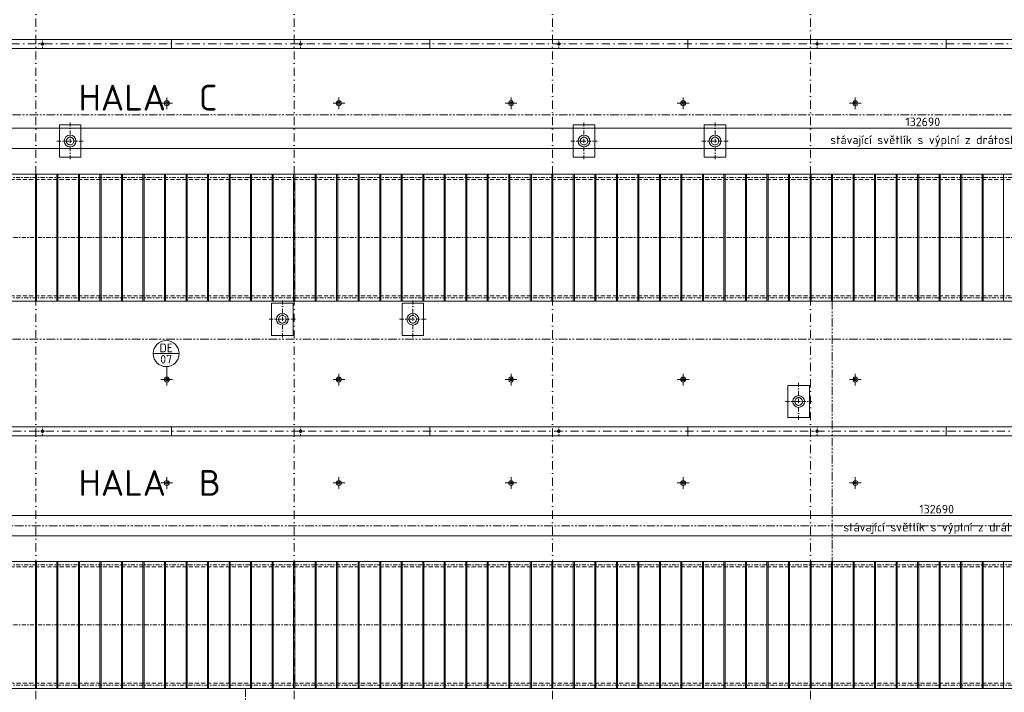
# Model space of a CAD drawing. Header units: millimetres. Extents: x -29085 to 3627694, y -159961 to 2281735.
# Tile 167 of 229: x 243174 to 288934, y 277451 to 308712. Entities that reach past the tile are written whole.
import ezdxf
from ezdxf.enums import TextEntityAlignment as Align

# ---------------------------------------------------------------- set-up
doc = ezdxf.new("R2010")
doc.units = ezdxf.units.MM
for name, pattern in [('CENTERX2', [101.6, 63.5, -12.7, 12.7, -12.7]), ('DASHDOT', [25.4, 12.7, -6.35, 0, -6.35]), ('PHANTOM2', [31.75, 15.875, -3.175, 3.175, -3.175, 3.175, -3.175]), ('ČÁRKOVANÁ', [19.05, 12.7, -6.35])]:
    doc.linetypes.add(name, pattern=pattern)
for name, color, linetype, lineweight in [('A99_N_koty-200', 5, 'Continuous', 5), ('A99_N_txt-popis-200', 240, 'Continuous', 5), ('A99_N_znaceni 200', 5, 'Continuous', 5), ('A99_S_kce-demolice', 30, 'Continuous', 20), ('A99_S_kce-pohl', 7, 'Continuous', 5), ('A99_S_osy', 1, 'CENTERX2', 5)]:
    doc.layers.add(name, color=color, linetype=linetype, lineweight=lineweight)
doc.styles.add('A99_kota', font='isocpeur.ttf', dxfattribs={"height": 2})
doc.styles.add('A99_popis', font='isocpeur.ttf')
doc.styles.add('ad_popis 100', font='isocpeur.ttf', dxfattribs={"height": 200})
doc.dimstyles.new('A99_kota_200 new', dxfattribs={"dimscale": 200, "dimtxt": 2, "dimasz": 1.2, "dimexe": 0.5, "dimexo": 1.5, "dimgap": 0.3, "dimtad": 1, "dimdec": 0, "dimzin": 3, "dimdsep": 46, "dimtxsty": 'A99_kota', "dimblk": 'ARCHTICK', "dimcen": 2.5, "dimazin": 2, "dimtfac": 0.75, "dimtdec": 0, "dimtmove": 2, "dimatfit": 0, "dimfxl": 4, "dimfxlon": 1, "dimtolj": 1, "dimtzin": 0, "dimlwd": 5, "dimlwe": 5, "dimarcsym": 0})

# ---------------------------------------------------------------- blocks, each defined once
blk = doc.blocks.new('_ArchTick')
at = {"color": 0, "linetype": 'ByBlock', "const_width": 0.15}
blk.add_lwpolyline([(-0.5, -0.5), (0.5, 0.5)], dxfattribs=at)
blk = doc.blocks.new('*D328')
at = {"layer": 'A99_N_koty-200', "color": 0, "linetype": 'Continuous', "lineweight": 5, "transparency": 16777216}
for p, q in [((225859, 284863), (225859, 285763)), ((225859, 285663), (358549, 285663)), ((358549, 284863), (358549, 285763))]:
    blk.add_line(p, q, dxfattribs=at)
at = {"layer": 'Defpoints', "color": 0, "linetype": 'Continuous', "transparency": 16777216}
for p in [(358549, 285663), (225859, 283533), (358549, 283533)]:
    blk.add_point(p, dxfattribs=at)
at = {"layer": 'A99_N_koty-200', "color": 0, "linetype": 'Continuous', "lineweight": 5, "transparency": 16777216, "xscale": 240, "yscale": 240, "zscale": 240, "rotation": 180}
blk.add_blockref('_ArchTick', (225859, 285663), dxfattribs=at)
at = {"layer": 'A99_N_koty-200', "color": 0, "linetype": 'Continuous', "lineweight": 5, "transparency": 16777216, "xscale": 240, "yscale": 240, "zscale": 240}
blk.add_blockref('_ArchTick', (358549, 285663), dxfattribs=at)
at = {"layer": 'A99_N_koty-200', "color": 0, "linetype": 'Continuous', "transparency": 16777216, "insert": (285791, 285963), "char_height": 400, "attachment_point": 5, "style": 'A99_kota'}
blk.add_mtext('\\A1;132690', dxfattribs=at)
blk = doc.blocks.new('*D340')
at = {"layer": 'A99_N_koty-200', "color": 0, "linetype": 'Continuous', "lineweight": 5, "transparency": 16777216}
for p, q in [((225859, 302863), (225859, 303763)), ((225859, 303663), (358549, 303663)), ((358549, 302863), (358549, 303763))]:
    blk.add_line(p, q, dxfattribs=at)
at = {"layer": 'Defpoints', "color": 0, "linetype": 'Continuous', "transparency": 16777216}
for p in [(358549, 303663), (225859, 301533), (358549, 301533)]:
    blk.add_point(p, dxfattribs=at)
at = {"layer": 'A99_N_koty-200', "color": 0, "linetype": 'Continuous', "lineweight": 5, "transparency": 16777216, "xscale": 240, "yscale": 240, "zscale": 240, "rotation": 180}
blk.add_blockref('_ArchTick', (225859, 303663), dxfattribs=at)
at = {"layer": 'A99_N_koty-200', "color": 0, "linetype": 'Continuous', "lineweight": 5, "transparency": 16777216, "xscale": 240, "yscale": 240, "zscale": 240}
blk.add_blockref('_ArchTick', (358549, 303663), dxfattribs=at)
at = {"layer": 'A99_N_koty-200', "color": 0, "linetype": 'Continuous', "transparency": 16777216, "insert": (285146, 303963), "char_height": 400, "attachment_point": 5, "style": 'A99_kota'}
blk.add_mtext('\\A1;132690', dxfattribs=at)
blk = doc.blocks.new('*D563')
at = {"layer": 'A99_N_koty-200', "color": 0, "linetype": 'Continuous', "lineweight": 5, "transparency": 16777216}
for p, q in [((225859, 301928), (225859, 302828)), ((358549, 302728), (225859, 302728)), ((358549, 301928), (358549, 302828))]:
    blk.add_line(p, q, dxfattribs=at)
at = {"layer": 'Defpoints', "color": 0, "linetype": 'Continuous', "transparency": 16777216}
for p in [(225859, 302728), (225859, 301533), (358549, 301538)]:
    blk.add_point(p, dxfattribs=at)
at = {"layer": 'A99_N_koty-200', "color": 0, "linetype": 'Continuous', "lineweight": 5, "transparency": 16777216, "xscale": 240, "yscale": 240, "zscale": 240, "rotation": 180}
blk.add_blockref('_ArchTick', (225859, 302728), dxfattribs=at)
at = {"layer": 'A99_N_koty-200', "color": 0, "linetype": 'Continuous', "lineweight": 5, "transparency": 16777216, "xscale": 240, "yscale": 240, "zscale": 240}
blk.add_blockref('_ArchTick', (358549, 302728), dxfattribs=at)
at = {"layer": 'A99_N_koty-200', "color": 0, "linetype": 'Continuous', "transparency": 16777216, "insert": (285389, 303068), "char_height": 400, "attachment_point": 5, "style": 'A99_kota'}
blk.add_mtext('\\A1;stávající světlík s výplní z drátoskla', dxfattribs=at)
blk = doc.blocks.new('*D565')
at = {"layer": 'A99_N_koty-200', "color": 0, "linetype": 'Continuous', "lineweight": 5, "transparency": 16777216}
for p, q in [((225859, 283928), (225859, 284828)), ((358549, 284728), (225859, 284728)), ((358549, 283928), (358549, 284828))]:
    blk.add_line(p, q, dxfattribs=at)
at = {"layer": 'Defpoints', "color": 0, "linetype": 'Continuous', "transparency": 16777216}
for p in [(225859, 284728), (225859, 283533), (358549, 283533)]:
    blk.add_point(p, dxfattribs=at)
at = {"layer": 'A99_N_koty-200', "color": 0, "linetype": 'Continuous', "lineweight": 5, "transparency": 16777216, "xscale": 240, "yscale": 240, "zscale": 240, "rotation": 180}
blk.add_blockref('_ArchTick', (225859, 284728), dxfattribs=at)
at = {"layer": 'A99_N_koty-200', "color": 0, "linetype": 'Continuous', "lineweight": 5, "transparency": 16777216, "xscale": 240, "yscale": 240, "zscale": 240}
blk.add_blockref('_ArchTick', (358549, 284728), dxfattribs=at)
at = {"layer": 'A99_N_koty-200', "color": 0, "linetype": 'Continuous', "transparency": 16777216, "insert": (285996, 285068), "char_height": 400, "attachment_point": 5, "style": 'A99_kota'}
blk.add_mtext('\\A1;stávající světlík s výplní z drátoskla', dxfattribs=at)
blk = doc.blocks.new('*U28')
at = {"color": 0, "linetype": 'ByBlock'}
blk.add_line((-3.02, 0), (3.02, 0), dxfattribs=at)
blk.add_circle((0, 0), 3.02, dxfattribs=at)
at = {"color": 0, "linetype": 'ByBlock', "style": 'A99_popis'}
for tag, p in [('KATEGORIE', (0, 1.31)), ('PRVEK', (0, -1.3))]:
    blk.add_attdef(tag, text='', height=2, dxfattribs=at).set_placement(p, align=Align.MIDDLE_CENTER)

msp = doc.modelspace()

# ---------------------------------------------------------------- linework, layer by layer
at = {"layer": 'A99_N_znaceni 200'}
msp.add_lwpolyline([(250009, 291986.5), (250009, 292588.9)], dxfattribs=at)
at = {"layer": 'A99_S_kce-demolice', "linetype": 'Continuous', "lineweight": 9}
for p, q in [((243904, 295628.3), (243904, 301538.3)), ((243954, 295628.3), (243954, 301538.3)), ((244904, 295628.3), (244904, 301538.3)), ((244954, 295628.3), (244954, 301538.3)), ((245904, 295628.3), (245904, 301538.3)), ((245954, 295628.3), (245954, 301538.3)), ((246904, 295628.3), (246904, 301538.3)), ((246954, 295628.3), (246954, 301538.3)), ((247904, 295628.3), (247904, 301538.3)), ((247954, 295628.3), (247954, 301538.3)), ((248904, 295628.3), (248904, 301538.3)), ((248954, 295628.3), (248954, 301538.3)), ((249904, 295628.3), (249904, 301538.3)), ((249954, 295628.3), (249954, 301538.3)), ((250904, 295628.3), (250904, 301538.3)), ((250954, 295628.3), (250954, 301538.3)), ((251904, 295628.3), (251904, 301538.3)), ((251954, 295628.3), (251954, 301538.3)), ((252904, 295628.3), (252904, 301538.3)), ((252954, 295628.3), (252954, 301538.3)), ((253904, 295628.3), (253904, 301538.3)), ((253954, 295628.3), (253954, 301538.3)), ((254904, 295628.3), (254904, 301538.3)), ((254954, 295628.3), (254954, 301538.3)), ((255904, 295628.3), (255904, 301538.3)), ((255954, 295628.3), (255954, 301538.3)), ((256904, 295628.3), (256904, 301538.3)), ((256954, 295628.3), (256954, 301538.3)), ((257904, 295628.3), (257904, 301538.3)), ((257954, 295628.3), (257954, 301538.3)), ((258904, 295628.3), (258904, 301538.3)), ((258954, 295628.3), (258954, 301538.3)), ((259904, 295628.3), (259904, 301538.3)), ((259954, 295628.3), (259954, 301538.3)), ((260904, 295628.3), (260904, 301538.3)), ((260954, 295628.3), (260954, 301538.3)), ((261904, 295628.3), (261904, 301538.3)), ((261954, 295628.3), (261954, 301538.3)), ((262904, 295628.3), (262904, 301538.3)), ((262954, 295628.3), (262954, 301538.3)), ((263904, 295628.3), (263904, 301538.3)), ((263954, 295628.3), (263954, 301538.3)), ((264904, 295628.3), (264904, 301538.3)), ((264954, 295628.3), (264954, 301538.3)), ((265904, 295628.3), (265904, 301538.3)), ((265954, 295628.3), (265954, 301538.3)), ((266904, 295628.3), (266904, 301538.3)), ((266954, 295628.3), (266954, 301538.3)), ((267904, 295628.3), (267904, 301538.3)), ((267954, 295628.3), (267954, 301538.3)), ((268904, 295628.3), (268904, 301538.3)), ((268954, 295628.3), (268954, 301538.3)), ((269904, 295628.3), (269904, 301538.3)), ((269954, 295628.3), (269954, 301538.3)), ((270904, 295628.3), (270904, 301538.3)), ((270954, 295628.3), (270954, 301538.3)), ((271904, 295628.3), (271904, 301538.3)), ((271954, 295628.3), (271954, 301538.3)), ((272904, 295628.3), (272904, 301538.3)), ((272954, 295628.3), (272954, 301538.3)), ((273904, 295628.3), (273904, 301538.3)), ((273954, 295628.3), (273954, 301538.3)), ((274904, 295628.3), (274904, 301538.3)), ((274954, 295628.3), (274954, 301538.3)), ((275904, 295628.3), (275904, 301538.3)), ((275954, 295628.3), (275954, 301538.3)), ((276904, 295628.3), (276904, 301538.3)), ((276954, 295628.3), (276954, 301538.3)), ((277904, 295628.3), (277904, 301538.3)), ((277954, 295628.3), (277954, 301538.3)), ((278904, 295628.3), (278904, 301538.3)), ((278954, 295628.3), (278954, 301538.3)), ((279904, 295628.3), (279904, 301538.3)), ((279954, 295628.3), (279954, 301538.3)), ((280904, 295628.3), (280904, 301538.3)), ((280954, 295628.3), (280954, 301538.3)), ((281904, 295628.3), (281904, 301538.3)), ((281954, 295628.3), (281954, 301538.3)), ((282904, 295628.3), (282904, 301538.3)), ((282954, 295628.3), (282954, 301538.3)), ((283904, 295628.3), (283904, 301538.3)), ((283954, 295628.3), (283954, 301538.3)), ((284904, 295628.3), (284904, 301538.3)), ((284954, 295628.3), (284954, 301538.3)), ((285904, 295628.3), (285904, 301538.3)), ((285954, 295628.3), (285954, 301538.3)), ((286904, 295628.3), (286904, 301538.3)), ((286954, 295628.3), (286954, 301538.3)), ((287904, 295628.3), (287904, 301538.3)), ((287954, 295628.3), (287954, 301538.3)), ((288904, 295628.3), (288904, 301538.3)), ((243904, 277628.3), (243904, 283538.3)), ((243954, 277628.3), (243954, 283538.3)), ((244904, 277628.3), (244904, 283538.3)), ((244954, 277628.3), (244954, 283538.3)), ((245904, 277628.3), (245904, 283538.3)), ((245954, 277628.3), (245954, 283538.3)), ((246904, 277628.3), (246904, 283538.3)), ((246954, 277628.3), (246954, 283538.3)), ((247904, 277628.3), (247904, 283538.3)), ((247954, 277628.3), (247954, 283538.3)), ((248904, 277628.3), (248904, 283538.3)), ((248954, 277628.3), (248954, 283538.3)), ((249904, 277628.3), (249904, 283538.3)), ((249954, 277628.3), (249954, 283538.3)), ((250904, 277628.3), (250904, 283538.3)), ((250954, 277628.3), (250954, 283538.3)), ((251904, 277628.3), (251904, 283538.3)), ((251954, 277628.3), (251954, 283538.3)), ((252904, 277628.3), (252904, 283538.3)), ((252954, 277628.3), (252954, 283538.3)), ((253904, 277628.3), (253904, 283538.3)), ((253954, 277628.3), (253954, 283538.3)), ((254904, 277628.3), (254904, 283538.3)), ((254954, 277628.3), (254954, 283538.3)), ((255904, 277628.3), (255904, 283538.3)), ((255954, 277628.3), (255954, 283538.3)), ((256904, 277628.3), (256904, 283538.3)), ((256954, 277628.3), (256954, 283538.3)), ((257904, 277628.3), (257904, 283538.3)), ((257954, 277628.3), (257954, 283538.3)), ((258904, 277628.3), (258904, 283538.3)), ((258954, 277628.3), (258954, 283538.3)), ((259904, 277628.3), (259904, 283538.3)), ((259954, 277628.3), (259954, 283538.3)), ((260904, 277628.3), (260904, 283538.3)), ((260954, 277628.3), (260954, 283538.3)), ((261904, 277628.3), (261904, 283538.3)), ((261954, 277628.3), (261954, 283538.3)), ((262904, 277628.3), (262904, 283538.3)), ((262954, 277628.3), (262954, 283538.3)), ((263904, 277628.3), (263904, 283538.3)), ((263954, 277628.3), (263954, 283538.3)), ((264904, 277628.3), (264904, 283538.3)), ((264954, 277628.3), (264954, 283538.3)), ((265904, 277628.3), (265904, 283538.3)), ((265954, 277628.3), (265954, 283538.3)), ((266904, 277628.3), (266904, 283538.3)), ((266954, 277628.3), (266954, 283538.3)), ((267904, 277628.3), (267904, 283538.3)), ((267954, 277628.3), (267954, 283538.3)), ((268904, 277628.3), (268904, 283538.3)), ((268954, 277628.3), (268954, 283538.3)), ((269904, 277628.3), (269904, 283538.3)), ((269954, 277628.3), (269954, 283538.3)), ((270904, 277628.3), (270904, 283538.3)), ((270954, 277628.3), (270954, 283538.3)), ((271904, 277628.3), (271904, 283538.3)), ((271954, 277628.3), (271954, 283538.3)), ((272904, 277628.3), (272904, 283538.3)), ((272954, 277628.3), (272954, 283538.3)), ((273904, 277628.3), (273904, 283538.3)), ((273954, 277628.3), (273954, 283538.3)), ((274904, 277628.3), (274904, 283538.3)), ((274954, 277628.3), (274954, 283538.3)), ((275904, 277628.3), (275904, 283538.3)), ((275954, 277628.3), (275954, 283538.3)), ((276904, 277628.3), (276904, 283538.3)), ((276954, 277628.3), (276954, 283538.3)), ((277904, 277628.3), (277904, 283538.3)), ((277954, 277628.3), (277954, 283538.3)), ((278904, 277628.3), (278904, 283538.3)), ((278954, 277628.3), (278954, 283538.3)), ((279904, 277628.3), (279904, 283538.3)), ((279954, 277628.3), (279954, 283538.3)), ((280904, 277628.3), (280904, 283538.3)), ((280954, 277628.3), (280954, 283538.3)), ((281904, 277628.3), (281904, 283538.3)), ((281954, 277628.3), (281954, 283538.3)), ((282904, 277628.3), (282904, 283538.3)), ((282954, 277628.3), (282954, 283538.3)), ((283904, 277628.3), (283904, 283538.3)), ((283954, 277628.3), (283954, 283538.3)), ((284904, 277628.3), (284904, 283538.3)), ((284954, 277628.3), (284954, 283538.3)), ((285904, 277628.3), (285904, 283538.3)), ((285954, 277628.3), (285954, 283538.3)), ((286904, 277628.3), (286904, 283538.3)), ((286954, 277628.3), (286954, 283538.3)), ((287904, 277628.3), (287904, 283538.3)), ((287954, 277628.3), (287954, 283538.3)), ((288904, 277628.3), (288904, 283538.3))]:
    msp.add_line(p, q, dxfattribs=at)
at = {"layer": 'A99_S_kce-demolice', "linetype": 'DASHDOT', "lineweight": 5, "ltscale": 15}
for points in [[(249736.5, 304828.8), (250281.5, 304828.8)], [(250009, 304556.3), (250009, 305101.3)], [(257736.5, 304828.8), (258281.5, 304828.8)], [(257736.5, 304828.8), (258281.5, 304828.8)], [(258009, 304556.3), (258009, 305101.3)], [(258009, 304556.3), (258009, 305101.3)], [(265736.5, 304828.8), (266281.5, 304828.8)], [(266009, 304556.3), (266009, 305101.3)], [(273736.5, 304828.8), (274281.5, 304828.8)], [(274009, 304556.3), (274009, 305101.3)], [(281736.5, 304828.8), (282281.5, 304828.8)], [(282009, 304556.3), (282009, 305101.3)], [(245516.5, 303940.8), (245516.5, 302200.8)], [(269399, 303940.8), (269399, 302200.8)], [(275489, 303940.8), (275489, 302200.8)], [(244902.7, 303070.8), (246130.2, 303070.8)], [(268785.2, 303070.8), (270012.7, 303070.8)], [(274875.2, 303070.8), (276102.7, 303070.8)], [(255381.5, 295660.8), (255381.5, 293920.8)], [(261444, 295660.8), (261444, 293920.8)], [(254767.7, 294790.8), (255995.2, 294790.8)], [(260830.2, 294790.8), (262057.7, 294790.8)], [(249736.5, 291986.5), (250281.5, 291986.5)], [(250009, 292259), (250009, 291714)], [(257736.5, 291986.5), (258281.5, 291986.5)], [(257736.5, 291986.5), (258281.5, 291986.5)], [(258009, 292259), (258009, 291714)], [(258009, 292259), (258009, 291714)], [(265736.5, 291986.5), (266281.5, 291986.5)], [(266009, 292259), (266009, 291714)], [(273736.5, 291986.5), (274281.5, 291986.5)], [(274009, 292259), (274009, 291714)], [(281736.5, 291986.5), (282281.5, 291986.5)], [(282009, 292259), (282009, 291714)], [(279374, 291835.8), (279374, 290095.8)], [(278760.2, 290965.8), (279987.7, 290965.8)], [(250009, 286907.5), (250009, 287452.5)], [(258009, 286907.5), (258009, 287452.5)], [(258009, 286907.5), (258009, 287452.5)], [(266009, 286907.5), (266009, 287452.5)], [(274009, 286907.5), (274009, 287452.5)], [(282009, 286907.5), (282009, 287452.5)], [(249736.5, 287180), (250281.5, 287180)], [(257736.5, 287180), (258281.5, 287180)], [(257736.5, 287180), (258281.5, 287180)], [(265736.5, 287180), (266281.5, 287180)], [(273736.5, 287180), (274281.5, 287180)], [(281736.5, 287180), (282281.5, 287180)]]:
    msp.add_lwpolyline(points, dxfattribs=at)
at = {"layer": 'A99_S_kce-demolice', "linetype": 'PHANTOM2', "lineweight": 9, "ltscale": 25}
for points in [[(219817.1, 304283.3), (352314, 304283.3)], [(280929, 295633.3), (280929, 283533.3)], [(219817.1, 293865.8), (364611.4, 293865.8)], [(219929, 285181.3), (364669, 285181.3)], [(253672.3, 277633.3), (253672.3, 268693.3)]]:
    msp.add_lwpolyline(points, dxfattribs=at)
at = {"layer": 'A99_S_kce-demolice', "linetype": 'Continuous', "lineweight": 5, "ltscale": 0.5}
for points in [[(246016.5, 303820.8), (245016.5, 303820.8), (245016.5, 302320.8), (246016.5, 302320.8)], [(269899, 303820.8), (268899, 303820.8), (268899, 302320.8), (269899, 302320.8)], [(275989, 303820.8), (274989, 303820.8), (274989, 302320.8), (275989, 302320.8)], [(255881.5, 295540.8), (254881.5, 295540.8), (254881.5, 294040.8), (255881.5, 294040.8)], [(261944, 295540.8), (260944, 295540.8), (260944, 294040.8), (261944, 294040.8)], [(279874, 291715.8), (278874, 291715.8), (278874, 290215.8), (279874, 290215.8)]]:
    msp.add_lwpolyline(points, close=True, dxfattribs=at)
at = {"layer": 'A99_S_kce-demolice', "linetype": 'Continuous', "lineweight": 13}
for points in [[(358549, 295633.3), (358549, 301533.3), (225859, 301533.3), (225859, 295633.3)], [(358549, 277633.3), (358549, 283533.3), (225859, 283533.3), (225859, 277633.3)]]:
    msp.add_lwpolyline(points, close=True, dxfattribs=at)
at = {"layer": 'A99_S_kce-demolice', "linetype": 'ČÁRKOVANÁ', "lineweight": 9, "ltscale": 15}
for points in [[(358379, 301288.6), (226029, 301288.6)], [(358379, 295877.9), (226029, 295877.9)], [(358379, 283288.6), (226029, 283288.6)], [(358379, 277877.9), (226029, 277877.9)]]:
    msp.add_lwpolyline(points, dxfattribs=at)
at = {"layer": 'A99_S_kce-demolice', "linetype": 'Continuous', "lineweight": 9}
for points in [[(243904, 298958.3), (243904, 298778.3)], [(243954, 298958.3), (243954, 298778.3)], [(244904, 298958.3), (244904, 298778.3)], [(244954, 298958.3), (244954, 298778.3)], [(245904, 298958.3), (245904, 298778.3)], [(245954, 298958.3), (245954, 298778.3)], [(246904, 298958.3), (246904, 298778.3)], [(246954, 298958.3), (246954, 298778.3)], [(247904, 298958.3), (247904, 298778.3)], [(247954, 298958.3), (247954, 298778.3)], [(248904, 298958.3), (248904, 298778.3)], [(248954, 298958.3), (248954, 298778.3)], [(249904, 298958.3), (249904, 298778.3)], [(249954, 298958.3), (249954, 298778.3)], [(250904, 298958.3), (250904, 298778.3)], [(250954, 298958.3), (250954, 298778.3)], [(251904, 298958.3), (251904, 298778.3)], [(251954, 298958.3), (251954, 298778.3)], [(252904, 298958.3), (252904, 298778.3)], [(252954, 298958.3), (252954, 298778.3)], [(253904, 298958.3), (253904, 298778.3)], [(253954, 298958.3), (253954, 298778.3)], [(254904, 298958.3), (254904, 298778.3)], [(254954, 298958.3), (254954, 298778.3)], [(255904, 298958.3), (255904, 298778.3)], [(255954, 298958.3), (255954, 298778.3)], [(256904, 298958.3), (256904, 298778.3)], [(256954, 298958.3), (256954, 298778.3)], [(257904, 298958.3), (257904, 298778.3)], [(257954, 298958.3), (257954, 298778.3)], [(258904, 298958.3), (258904, 298778.3)], [(258954, 298958.3), (258954, 298778.3)], [(259904, 298958.3), (259904, 298778.3)], [(259954, 298958.3), (259954, 298778.3)], [(260904, 298958.3), (260904, 298778.3)], [(260954, 298958.3), (260954, 298778.3)], [(261904, 298958.3), (261904, 298778.3)], [(261954, 298958.3), (261954, 298778.3)], [(262904, 298958.3), (262904, 298778.3)], [(262954, 298958.3), (262954, 298778.3)], [(263904, 298958.3), (263904, 298778.3)], [(263954, 298958.3), (263954, 298778.3)], [(264904, 298958.3), (264904, 298778.3)], [(264954, 298958.3), (264954, 298778.3)], [(265904, 298958.3), (265904, 298778.3)], [(265954, 298958.3), (265954, 298778.3)], [(266904, 298958.3), (266904, 298778.3)], [(266954, 298958.3), (266954, 298778.3)], [(267904, 298958.3), (267904, 298778.3)], [(267954, 298958.3), (267954, 298778.3)], [(268904, 298958.3), (268904, 298778.3)], [(268954, 298958.3), (268954, 298778.3)], [(269904, 298958.3), (269904, 298778.3)], [(269954, 298958.3), (269954, 298778.3)], [(270904, 298958.3), (270904, 298778.3)], [(270954, 298958.3), (270954, 298778.3)], [(271904, 298958.3), (271904, 298778.3)], [(271954, 298958.3), (271954, 298778.3)], [(272904, 298958.3), (272904, 298778.3)], [(272954, 298958.3), (272954, 298778.3)], [(273904, 298958.3), (273904, 298778.3)], [(273954, 298958.3), (273954, 298778.3)], [(274904, 298958.3), (274904, 298778.3)], [(274954, 298958.3), (274954, 298778.3)], [(275904, 298958.3), (275904, 298778.3)], [(275954, 298958.3), (275954, 298778.3)], [(276904, 298958.3), (276904, 298778.3)], [(276954, 298958.3), (276954, 298778.3)], [(277904, 298958.3), (277904, 298778.3)], [(277954, 298958.3), (277954, 298778.3)], [(278904, 298958.3), (278904, 298778.3)], [(278954, 298958.3), (278954, 298778.3)], [(279904, 298958.3), (279904, 298778.3)], [(279954, 298958.3), (279954, 298778.3)], [(280904, 298958.3), (280904, 298778.3)], [(280954, 298958.3), (280954, 298778.3)], [(281904, 298958.3), (281904, 298778.3)], [(281954, 298958.3), (281954, 298778.3)], [(282904, 298958.3), (282904, 298778.3)], [(282954, 298958.3), (282954, 298778.3)], [(283904, 298958.3), (283904, 298778.3)], [(283954, 298958.3), (283954, 298778.3)], [(284904, 298958.3), (284904, 298778.3)], [(284954, 298958.3), (284954, 298778.3)], [(285904, 298958.3), (285904, 298778.3)], [(285954, 298958.3), (285954, 298778.3)], [(286904, 298958.3), (286904, 298778.3)], [(286954, 298958.3), (286954, 298778.3)], [(287904, 298958.3), (287904, 298778.3)], [(287954, 298958.3), (287954, 298778.3)], [(288904, 298958.3), (288904, 298778.3)], [(243904, 280958.3), (243904, 280778.3)], [(243954, 280958.3), (243954, 280778.3)], [(244904, 280958.3), (244904, 280778.3)], [(244954, 280958.3), (244954, 280778.3)], [(245904, 280958.3), (245904, 280778.3)], [(245954, 280958.3), (245954, 280778.3)], [(246904, 280958.3), (246904, 280778.3)], [(246954, 280958.3), (246954, 280778.3)], [(247904, 280958.3), (247904, 280778.3)], [(247954, 280958.3), (247954, 280778.3)], [(248904, 280958.3), (248904, 280778.3)], [(248954, 280958.3), (248954, 280778.3)], [(249904, 280958.3), (249904, 280778.3)], [(249954, 280958.3), (249954, 280778.3)], [(250904, 280958.3), (250904, 280778.3)], [(250954, 280958.3), (250954, 280778.3)], [(251904, 280958.3), (251904, 280778.3)], [(251954, 280958.3), (251954, 280778.3)], [(252904, 280958.3), (252904, 280778.3)], [(252954, 280958.3), (252954, 280778.3)], [(253904, 280958.3), (253904, 280778.3)], [(253954, 280958.3), (253954, 280778.3)], [(254904, 280958.3), (254904, 280778.3)], [(254954, 280958.3), (254954, 280778.3)], [(255904, 280958.3), (255904, 280778.3)], [(255954, 280958.3), (255954, 280778.3)], [(256904, 280958.3), (256904, 280778.3)], [(256954, 280958.3), (256954, 280778.3)], [(257904, 280958.3), (257904, 280778.3)], [(257954, 280958.3), (257954, 280778.3)], [(258904, 280958.3), (258904, 280778.3)], [(258954, 280958.3), (258954, 280778.3)], [(259904, 280958.3), (259904, 280778.3)], [(259954, 280958.3), (259954, 280778.3)], [(260904, 280958.3), (260904, 280778.3)], [(260954, 280958.3), (260954, 280778.3)], [(261904, 280958.3), (261904, 280778.3)], [(261954, 280958.3), (261954, 280778.3)], [(262904, 280958.3), (262904, 280778.3)], [(262954, 280958.3), (262954, 280778.3)], [(263904, 280958.3), (263904, 280778.3)], [(263954, 280958.3), (263954, 280778.3)], [(264904, 280958.3), (264904, 280778.3)], [(264954, 280958.3), (264954, 280778.3)], [(265904, 280958.3), (265904, 280778.3)], [(265954, 280958.3), (265954, 280778.3)], [(266904, 280958.3), (266904, 280778.3)], [(266954, 280958.3), (266954, 280778.3)], [(267904, 280958.3), (267904, 280778.3)], [(267954, 280958.3), (267954, 280778.3)], [(268904, 280958.3), (268904, 280778.3)], [(268954, 280958.3), (268954, 280778.3)], [(269904, 280958.3), (269904, 280778.3)], [(269954, 280958.3), (269954, 280778.3)], [(270904, 280958.3), (270904, 280778.3)], [(270954, 280958.3), (270954, 280778.3)], [(271904, 280958.3), (271904, 280778.3)], [(271954, 280958.3), (271954, 280778.3)], [(272904, 280958.3), (272904, 280778.3)], [(272954, 280958.3), (272954, 280778.3)], [(273904, 280958.3), (273904, 280778.3)], [(273954, 280958.3), (273954, 280778.3)], [(274904, 280958.3), (274904, 280778.3)], [(274954, 280958.3), (274954, 280778.3)], [(275904, 280958.3), (275904, 280778.3)], [(275954, 280958.3), (275954, 280778.3)], [(276904, 280958.3), (276904, 280778.3)], [(276954, 280958.3), (276954, 280778.3)], [(277904, 280958.3), (277904, 280778.3)], [(277954, 280958.3), (277954, 280778.3)], [(278904, 280958.3), (278904, 280778.3)], [(278954, 280958.3), (278954, 280778.3)], [(279904, 280958.3), (279904, 280778.3)], [(279954, 280958.3), (279954, 280778.3)], [(280904, 280958.3), (280904, 280778.3)], [(280954, 280958.3), (280954, 280778.3)], [(281904, 280958.3), (281904, 280778.3)], [(281954, 280958.3), (281954, 280778.3)], [(282904, 280958.3), (282904, 280778.3)], [(282954, 280958.3), (282954, 280778.3)], [(283904, 280958.3), (283904, 280778.3)], [(283954, 280958.3), (283954, 280778.3)], [(284904, 280958.3), (284904, 280778.3)], [(284954, 280958.3), (284954, 280778.3)], [(285904, 280958.3), (285904, 280778.3)], [(285954, 280958.3), (285954, 280778.3)], [(286904, 280958.3), (286904, 280778.3)], [(286954, 280958.3), (286954, 280778.3)], [(287904, 280958.3), (287904, 280778.3)], [(287954, 280958.3), (287954, 280778.3)], [(288904, 280958.3), (288904, 280778.3)]]:
    msp.add_lwpolyline(points, dxfattribs=at)
at = {"layer": 'A99_S_kce-demolice', "linetype": 'Continuous', "lineweight": 5, "ltscale": 0.5}
for centre, radius in [((250009, 304828.8), 116), ((250009, 304828.8), 62.5), ((258009, 304828.8), 116), ((258009, 304828.8), 116), ((258009, 304828.8), 62.5), ((258009, 304828.8), 62.5), ((266009, 304828.8), 116), ((266009, 304828.8), 62.5), ((274009, 304828.8), 116), ((274009, 304828.8), 62.5), ((282009, 304828.8), 116), ((282009, 304828.8), 62.5), ((245516.5, 303070.8), 272.5), ((245516.5, 303070.8), 177.5), ((269399, 303070.8), 272.5), ((269399, 303070.8), 177.5), ((275489, 303070.8), 272.5), ((275489, 303070.8), 177.5), ((255381.5, 294790.8), 272.5), ((255381.5, 294790.8), 177.5), ((261444, 294790.8), 272.5), ((261444, 294790.8), 177.5), ((250009, 291986.5), 116), ((250009, 291986.5), 62.5), ((258009, 291986.5), 116), ((258009, 291986.5), 116), ((258009, 291986.5), 62.5), ((258009, 291986.5), 62.5), ((266009, 291986.5), 116), ((266009, 291986.5), 62.5), ((274009, 291986.5), 116), ((274009, 291986.5), 62.5), ((282009, 291986.5), 116), ((282009, 291986.5), 62.5), ((279374, 290965.8), 272.5), ((279374, 290965.8), 177.5), ((250009, 287180), 116), ((250009, 287180), 62.5), ((258009, 287180), 116), ((258009, 287180), 116), ((258009, 287180), 62.5), ((258009, 287180), 62.5), ((266009, 287180), 116), ((266009, 287180), 62.5), ((274009, 287180), 116), ((274009, 287180), 62.5), ((282009, 287180), 116), ((282009, 287180), 62.5)]:
    msp.add_circle(centre, radius, dxfattribs=at)
at = {"layer": 'A99_S_kce-pohl', "linetype": 'Continuous', "ltscale": 25}
for points in [[(364619, 307373.3), (364619, 307793.3), (219929, 307793.3), (219929, 307373.3)], [(364619, 289373.3), (364619, 289793.3), (219929, 289793.3), (219929, 289373.3)]]:
    msp.add_lwpolyline(points, close=True, dxfattribs=at)
at = {"layer": 'A99_S_kce-pohl', "linetype": 'DASHDOT', "lineweight": 5, "ltscale": 5}
for points in [[(244029, 307583.3), (244429, 307583.3)], [(244029, 307583.3), (244429, 307583.3)], [(244229, 307383.3), (244229, 307783.3)], [(244229, 307383.3), (244229, 307783.3)], [(256029, 307583.3), (256429, 307583.3)], [(256029, 307583.3), (256429, 307583.3)], [(256229, 307383.3), (256229, 307783.3)], [(256229, 307383.3), (256229, 307783.3)], [(268029, 307583.3), (268429, 307583.3)], [(268029, 307583.3), (268429, 307583.3)], [(268229, 307383.3), (268229, 307783.3)], [(268229, 307383.3), (268229, 307783.3)], [(280029, 307583.3), (280429, 307583.3)], [(280029, 307583.3), (280429, 307583.3)], [(280229, 307383.3), (280229, 307783.3)], [(280229, 307383.3), (280229, 307783.3)], [(244229, 289383.3), (244229, 289783.3)], [(244229, 289383.3), (244229, 289783.3)], [(256229, 289383.3), (256229, 289783.3)], [(256229, 289383.3), (256229, 289783.3)], [(268229, 289383.3), (268229, 289783.3)], [(268229, 289383.3), (268229, 289783.3)], [(280229, 289383.3), (280229, 289783.3)], [(280229, 289383.3), (280229, 289783.3)], [(244029, 289583.3), (244429, 289583.3)], [(244029, 289583.3), (244429, 289583.3)], [(256029, 289583.3), (256429, 289583.3)], [(256029, 289583.3), (256429, 289583.3)], [(268029, 289583.3), (268429, 289583.3)], [(268029, 289583.3), (268429, 289583.3)], [(280029, 289583.3), (280429, 289583.3)], [(280029, 289583.3), (280429, 289583.3)]]:
    msp.add_lwpolyline(points, dxfattribs=at)
at = {"layer": 'A99_S_kce-pohl', "linetype": 'Continuous', "ltscale": 25}
for points in [[(250229, 307373.3), (250229, 307793.3)], [(250229, 307373.3), (250229, 307793.3)], [(262229, 307373.3), (262229, 307793.3)], [(262229, 307373.3), (262229, 307793.3)], [(274229, 307373.3), (274229, 307793.3)], [(274229, 307373.3), (274229, 307793.3)], [(286229, 307373.3), (286229, 307793.3)], [(286229, 307373.3), (286229, 307793.3)], [(250229, 289373.3), (250229, 289793.3)], [(250229, 289373.3), (250229, 289793.3)], [(262229, 289373.3), (262229, 289793.3)], [(262229, 289373.3), (262229, 289793.3)], [(274229, 289373.3), (274229, 289793.3)], [(286229, 289373.3), (286229, 289793.3)]]:
    msp.add_lwpolyline(points, dxfattribs=at)
at = {"layer": 'A99_S_kce-pohl', "linetype": 'Continuous'}
for centre in [(244229, 307583.3), (244229, 307583.3), (256229, 307583.3), (256229, 307583.3), (268229, 307583.3), (268229, 307583.3), (280229, 307583.3), (280229, 307583.3), (244229, 289583.3), (244229, 289583.3), (256229, 289583.3), (256229, 289583.3), (268229, 289583.3), (268229, 289583.3), (280229, 289583.3), (280229, 289583.3)]:
    msp.add_circle(centre, 60, dxfattribs=at)
at = {"layer": 'A99_S_osy', "linetype": 'DASHDOT', "lineweight": 5, "ltscale": 30}
for points in [[(243929, 344583.3), (243929, 241173.3)], [(255929, 344583.3), (255929, 241173.3)], [(267929, 344583.3), (267929, 241173.3)], [(279929, 344583.3), (279929, 241173.3)], [(393304, 307583.3), (218304, 307583.3)], [(390324, 289583.3), (218304, 289583.3)]]:
    msp.add_lwpolyline(points, dxfattribs=at)
at = {"layer": 'A99_S_osy', "linetype": 'DASHDOT', "lineweight": 5, "ltscale": 15}
for points in [[(358669, 301378.3), (225794, 301378.3)], [(358669, 295788.3), (225794, 295788.3)], [(358669, 283378.3), (225794, 283378.3)], [(358669, 277788.3), (225794, 277788.3)]]:
    msp.add_lwpolyline(points, dxfattribs=at)
at = {"layer": 'A99_S_osy', "color": 30, "linetype": 'DASHDOT', "lineweight": 5, "ltscale": 15}
for points in [[(358549, 298583.3), (225859, 298583.3)], [(358549, 280583.3), (225859, 280583.3)]]:
    msp.add_lwpolyline(points, dxfattribs=at)

# ---------------------------------------------------------------- block references
at = {"layer": 'A99_N_znaceni 200', "xscale": 200, "yscale": 200, "zscale": 200}
msp.add_blockref('*U28', (249981.9, 293192.2), dxfattribs=at).add_auto_attribs({'KATEGORIE': 'DE', 'PRVEK': '07'})

# ---------------------------------------------------------------- texts
at = {"layer": 'A99_N_txt-popis-200', "lineweight": 9, "ltscale": 5, "style": 'ad_popis 100'}
for s, p in [('HALA  C', (245911.1, 304488.3)), ('HALA  B', (245911.1, 286583.3))]:
    msp.add_text(s, height=1200, dxfattribs=at).set_placement(p)

# ---------------------------------------------------------------- dimensions: what is measured, and where the dimension line sits
at = {"layer": 'A99_N_koty-200', "linetype": 'Continuous'}
for base, p1, p2, picture, middle in [((225859, 302728.3), (358549, 301538.3), (225859, 301533.3), '*D563', (285389, 303068.3)), ((225859, 284728.3), (358549, 283533.3), (225859, 283533.3), '*D565', (285996.5, 285068.3))]:
    dim = msp.add_linear_dim(base=base, p1=p1, p2=p2, angle=180, text='stávající světlík s výplní z drátoskla', dimstyle='A99_kota_200 new', override={"dimscale": 0, "dimtix": 1, "dimtofl": 1, "dimtmove": 2, "dimatfit": 0}, dxfattribs=at)
    dim.commit()
    dim.dimension.update_dxf_attribs({"geometry": picture, "text_midpoint": middle, "dimtype": 128})
for base, p1, p2, picture, middle in [((358549, 303663.3), (225859, 301533.3), (358549, 301533.3), '*D340', (285146.5, 303963.3)), ((358549, 285663.3), (225859, 283533.3), (358549, 283533.3), '*D328', (285791.5, 285963.3))]:
    dim = msp.add_linear_dim(base=base, p1=p1, p2=p2, dimstyle='A99_kota_200 new', override={"dimscale": 0, "dimtix": 1, "dimtofl": 1, "dimtmove": 2, "dimatfit": 0}, dxfattribs=at)
    dim.commit()
    dim.dimension.update_dxf_attribs({"geometry": picture, "text_midpoint": middle, "dimtype": 128})

doc.saveas('drawing.dxf')
